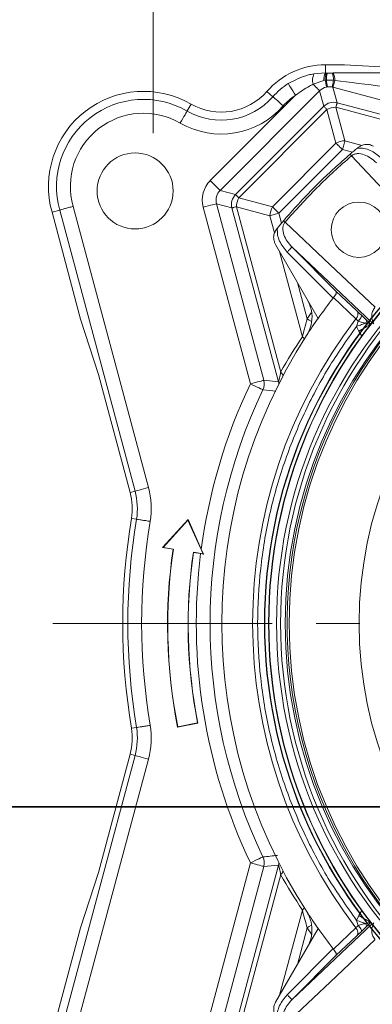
# Model space of a CAD drawing. Header units: centimetres. Extents: x -16053 to 7031, y -7778 to 254.
# Tile 90 of 256: x -12656.28 to -12651.18, y -771.18 to -756.95. Entities that reach past the tile are written whole.
import ezdxf

# ---------------------------------------------------------------- set-up
doc = ezdxf.new("R2010")
doc.units = ezdxf.units.CM
doc.header["$MEASUREMENT"] = 0
doc.linetypes.add('CENTER', pattern=[50.8, 31.75, -6.35, 6.35, -6.35])
doc.layers.get('0').update_dxf_attribs({"linetype": 'CONTINUOUS'})
doc.layers.add('DLXLUM02', color=3, linetype='CONTINUOUS')
doc.layers.add('T -  urządzenia', color=20, linetype='CONTINUOUS', lineweight=25)
doc.layers.add('T - armatura', color=250, linetype='CONTINUOUS', lineweight=30)

# ---------------------------------------------------------------- blocks, each defined once
blk = doc.blocks.new('G$C54C5291B')
at = {"layer": 'T - armatura', "lineweight": 15}
blk.add_line((9.922, 62.714), (9.922, 66.336), dxfattribs=at)
at = {"layer": 'T - armatura', "linetype": 'Continuous', "lineweight": 15}
for p, q in [((12.415, 63.703), (12.415, 63.585)), ((12.415, 63.703), (12.69, 63.703)), ((13.39, 63.666), (12.69, 63.703)), ((12.249, 63.572), (12.415, 63.585)), ((12.415, 63.585), (12.43, 63.584)), ((12.43, 63.584), (12.442, 63.584)), ((12.442, 63.584), (12.512, 63.584)), ((12.512, 63.584), (12.525, 63.585)), ((12.389, 63.478), (12.235, 63.422)), ((12.41, 63.481), (12.389, 63.478)), ((12.429, 63.483), (12.41, 63.481)), ((12.532, 63.481), (12.429, 63.483)), ((12.443, 63.384), (12.43, 63.381)), ((12.523, 63.379), (12.583, 63.155)), ((15.076, 62.695), (12.523, 63.379)), ((12.55, 63.478), (12.532, 63.481)), ((10.749, 62.028), (11.983, 63.262)), ((12.33, 63.327), (10.89, 61.887)), ((11.567, 63.317), (11.654, 63.241)), ((12.39, 63.103), (12.33, 63.327)), ((10.472, 63.135), (10.414, 63.035)), ((11.114, 61.827), (12.39, 63.103)), ((12.566, 63.091), (12.696, 62.605)), ((14.957, 62.451), (12.566, 63.091)), ((12.583, 63.155), (15.096, 62.482)), ((12.437, 63.057), (11.161, 61.781)), ((12.567, 62.57), (12.437, 63.057)), ((11.647, 61.65), (12.567, 62.57)), ((12.696, 62.605), (12.948, 62.538)), ((12.662, 62.476), (11.742, 61.556)), ((12.804, 62.438), (12.662, 62.476)), ((12.79, 62.387), (12.771, 62.41)), ((10.89, 61.887), (11.114, 61.827)), ((8.764, 61.656), (9.853, 57.59)), ((11.33, 59.089), (10.646, 61.643)), ((11.062, 61.634), (10.839, 61.694)), ((10.839, 61.694), (11.523, 59.141)), ((11.612, 61.521), (11.126, 61.651)), ((11.126, 61.651), (11.767, 59.26)), ((11.161, 61.781), (11.647, 61.65)), ((8.459, 61.572), (8.571, 61.603)), ((8.873, 60.027), (8.459, 61.572)), ((9.66, 57.538), (8.571, 61.603)), ((11.736, 59.121), (11.062, 61.634)), ((11.678, 61.274), (11.612, 61.521)), ((11.742, 61.556), (11.78, 61.414)), ((11.807, 61.447), (11.83, 61.427)), ((11.693, 61.105), (12.309, 60.037)), ((12.081, 59.772), (11.751, 61.005)), ((12.526, 60.331), (11.86, 60.996)), ((11.931, 61.067), (12.566, 60.432)), ((13.088, 59.977), (11.931, 61.067)), ((12.009, 60.557), (12.15, 60.032)), ((12.566, 60.432), (12.87, 60.145)), ((12.531, 60.337), (12.526, 60.331)), ((12.856, 60.03), (12.531, 60.337)), ((12.15, 60.032), (12.208, 60.115)), ((12.936, 60.082), (13.003, 60.015)), ((9.131, 59.227), (8.873, 60.027)), ((12.886, 59.994), (12.865, 59.921)), ((13.003, 60.015), (13.05, 59.97)), ((13.061, 59.961), (13.074, 59.959)), ((12.865, 59.921), (12.897, 59.851)), ((12.939, 59.779), (12.897, 59.851)), ((9.589, 57.519), (9.131, 59.227)), ((11.523, 59.141), (11.736, 59.121)), ((9.589, 57.519), (9.66, 57.538)), ((10.427, 57.127), (10.059, 56.723)), ((10.426, 57.121), (10.066, 56.725)), ((10.426, 57.121), (10.427, 57.127)), ((10.646, 56.633), (10.426, 57.121)), ((10.619, 56.702), (10.427, 57.127)), ((10.066, 56.725), (10.059, 56.723)), ((10.059, 56.723), (10.21, 56.699)), ((10.066, 56.725), (10.214, 56.702)), ((10.214, 56.702), (10.21, 56.699)), ((10.652, 56.629), (10.619, 56.702)), ((10.504, 56.656), (10.507, 56.652)), ((10.504, 56.656), (10.646, 56.633)), ((10.507, 56.652), (10.61, 56.635)), ((10.61, 56.635), (10.652, 56.629)), ((10.646, 56.633), (10.652, 56.629)), ((10.275, 54.127), (10.57, 54.185)), ((10.278, 54.131), (10.275, 54.127)), ((10.278, 54.131), (10.566, 54.188)), ((10.566, 54.188), (10.57, 54.185)), ((8.571, 49.651), (9.66, 53.716)), ((9.131, 52.027), (9.589, 53.735)), ((9.589, 53.735), (9.66, 53.716)), ((9.853, 53.665), (8.764, 49.598)), ((10.646, 49.612), (11.33, 52.165)), ((11.523, 52.113), (10.839, 49.56)), ((11.062, 49.62), (11.736, 52.133)), ((11.736, 52.133), (11.523, 52.113)), ((8.873, 51.227), (9.131, 52.027)), ((11.767, 51.994), (11.126, 49.603)), ((11.751, 50.25), (12.081, 51.482)), ((12.897, 51.403), (12.865, 51.333)), ((12.897, 51.403), (12.939, 51.475)), ((11.931, 50.188), (13.088, 51.277)), ((12.865, 51.333), (12.886, 51.26)), ((13.05, 51.285), (13.003, 51.239)), ((13.062, 51.307), (13.05, 51.285)), ((13.074, 51.295), (13.061, 51.294)), ((8.459, 49.682), (8.873, 51.227)), ((12.309, 51.217), (11.693, 50.149)), ((12.15, 51.223), (12.009, 50.697)), ((12.212, 51.134), (12.15, 51.223)), ((12.531, 50.918), (12.856, 51.224)), ((12.87, 51.109), (12.566, 50.823)), ((13.003, 51.239), (12.936, 51.173)), ((11.86, 50.258), (12.526, 50.924)), ((12.566, 50.823), (11.931, 50.188)), ((12.526, 50.924), (12.531, 50.918))]:
    blk.add_line(p, q, dxfattribs=at)
at = {"layer": 'T - armatura', "linetype": 'CENTER', "lineweight": 15, "ltscale": 0.1}
blk.add_line((67.524, 55.627), (0, 55.627), dxfattribs=at)
at = {"layer": 'T - armatura', "linetype": 'Continuous', "lineweight": 15, "flags": 128}
for points in [[(11.983, 63.262), (11.963, 63.294), (11.944, 63.325), (11.926, 63.354), (11.91, 63.379), (11.896, 63.4), (11.886, 63.416), (11.88, 63.427), (11.877, 63.431)], [(12.33, 63.327), (12.328, 63.33), (12.322, 63.335), (12.313, 63.344), (12.302, 63.355), (12.288, 63.369), (12.272, 63.385), (12.255, 63.403), (12.235, 63.422)], [(12.43, 63.381), (12.43, 63.384), (12.429, 63.39), (12.427, 63.399), (12.424, 63.411), (12.421, 63.425), (12.418, 63.442), (12.414, 63.46), (12.41, 63.481)], [(12.511, 63.382), (12.512, 63.384), (12.513, 63.39), (12.515, 63.399), (12.517, 63.411), (12.52, 63.425), (12.524, 63.442), (12.528, 63.46), (12.532, 63.481)], [(12.523, 63.379), (12.524, 63.382), (12.525, 63.387), (12.528, 63.396), (12.531, 63.408), (12.535, 63.422), (12.539, 63.439), (12.544, 63.458), (12.55, 63.478)], [(11.805, 63.11), (11.776, 63.135), (11.749, 63.159), (11.724, 63.181), (11.701, 63.2), (11.682, 63.217), (11.668, 63.229), (11.659, 63.238), (11.654, 63.241)], [(12.39, 63.103), (12.392, 63.102), (12.394, 63.099), (12.398, 63.095), (12.404, 63.09), (12.41, 63.083), (12.418, 63.075), (12.427, 63.067), (12.437, 63.057)], [(12.566, 63.091), (12.57, 63.105), (12.573, 63.117), (12.576, 63.127), (12.578, 63.136), (12.58, 63.144), (12.582, 63.149), (12.583, 63.153), (12.583, 63.155)], [(10.314, 62.862), (10.333, 62.894), (10.351, 62.926), (10.368, 62.955), (10.383, 62.981), (10.395, 63.002), (10.405, 63.019), (10.411, 63.03), (10.414, 63.035)], [(12.567, 62.57), (12.577, 62.56), (12.588, 62.55), (12.599, 62.538), (12.611, 62.527), (12.623, 62.514), (12.636, 62.502), (12.649, 62.489), (12.662, 62.476)], [(12.662, 62.476), (12.666, 62.494), (12.671, 62.511), (12.676, 62.528), (12.68, 62.545), (12.685, 62.561), (12.689, 62.577), (12.693, 62.591), (12.696, 62.605)], [(12.79, 62.387), (13.404, 61.735), (14.017, 61.083)], [(10.89, 61.887), (10.886, 61.891), (10.877, 61.9), (10.864, 61.913), (10.846, 61.931), (10.825, 61.952), (10.801, 61.976), (10.776, 62.002), (10.749, 62.028)], [(11.114, 61.827), (11.115, 61.826), (11.118, 61.823), (11.122, 61.819), (11.128, 61.814), (11.134, 61.807), (11.142, 61.799), (11.151, 61.79), (11.161, 61.781)], [(10.839, 61.694), (10.833, 61.693), (10.821, 61.69), (10.803, 61.685), (10.779, 61.678), (10.75, 61.671), (10.717, 61.662), (10.682, 61.652), (10.646, 61.643)], [(11.062, 61.634), (11.064, 61.635), (11.068, 61.636), (11.074, 61.637), (11.081, 61.639), (11.09, 61.642), (11.1, 61.645), (11.113, 61.648), (11.126, 61.651)], [(11.647, 61.65), (11.657, 61.64), (11.668, 61.63), (11.679, 61.618), (11.691, 61.606), (11.703, 61.594), (11.716, 61.582), (11.729, 61.569), (11.742, 61.556)], [(11.612, 61.521), (11.626, 61.525), (11.641, 61.529), (11.656, 61.533), (11.672, 61.537), (11.689, 61.542), (11.706, 61.546), (11.724, 61.551), (11.742, 61.556)], [(13.134, 60.2), (12.482, 60.813), (11.83, 61.427)], [(12.216, 59.987), (12.211, 59.99), (12.181, 60.011), (12.15, 60.032)], [(12.108, 59.735), (12.096, 59.753), (12.081, 59.772)], [(11.523, 59.141), (11.517, 59.14), (11.505, 59.136), (11.487, 59.131), (11.463, 59.125), (11.434, 59.117), (11.401, 59.109), (11.366, 59.099), (11.33, 59.089)], [(11.51, 59.003), (11.505, 59.006), (11.494, 59.011), (11.477, 59.019), (11.454, 59.03), (11.427, 59.043), (11.397, 59.057), (11.364, 59.073), (11.33, 59.089)], [(11.741, 59.09), (11.74, 59.103), (11.736, 59.121)], [(11.696, 58.984), (11.612, 58.993), (11.51, 59.003)], [(9.853, 57.59), (9.817, 57.58), (9.782, 57.571), (9.749, 57.562), (9.72, 57.554), (9.696, 57.548), (9.678, 57.543), (9.666, 57.539), (9.66, 57.538)], [(9.61, 57.145), (9.649, 57.138), (9.683, 57.133)], [(9.61, 54.11), (9.649, 54.116), (9.683, 54.121)], [(9.853, 53.665), (9.817, 53.674), (9.782, 53.684), (9.749, 53.693), (9.72, 53.7), (9.696, 53.707), (9.678, 53.712), (9.666, 53.715), (9.66, 53.716)], [(11.51, 52.251), (11.505, 52.249), (11.494, 52.243), (11.477, 52.235), (11.454, 52.224), (11.427, 52.211), (11.397, 52.197), (11.364, 52.181), (11.33, 52.165)], [(11.523, 52.113), (11.517, 52.115), (11.505, 52.118), (11.487, 52.123), (11.463, 52.129), (11.434, 52.137), (11.401, 52.146), (11.366, 52.155), (11.33, 52.165)], [(11.741, 52.164), (11.74, 52.151), (11.736, 52.133)], [(12.108, 51.519), (12.096, 51.501), (12.081, 51.482)], [(12.211, 51.264), (12.181, 51.244), (12.15, 51.223)], [(11.83, 49.827), (12.482, 50.441), (13.134, 51.054)]]:
    blk.add_lwpolyline(points, dxfattribs=at)
at = {"layer": 'T - armatura', "linetype": 'Continuous', "lineweight": 15}
for centre, radius in [((18.602, 55.627), 7.07), ((18.602, 55.627), 7.065), ((18.661, 55.627), 7.07), ((18.661, 55.627), 7.065), ((18.602, 55.627), 6.895), ((18.661, 55.627), 6.895), ((9.661, 61.879), 0.55), ((18.602, 55.627), 6.77), ((18.661, 55.627), 6.77), ((12.898, 61.319), 0.4), ((18.661, 55.627), 5.759)]:
    blk.add_circle(centre, radius, dxfattribs=at)
for centre, radius, start, end in [((12.415, 62.577), 1.126, 90, 138.8902), ((12.449, 63.478), 0.221, 154.7802, 194.8403), ((12.577, 63.488), 0.188, 149.2822, 183.2485), ((12.631, 63.492), 0.221, 155.2438, 182.8259), ((12.733, 63.494), 0.304, 162.7693, 182.1235), ((12.308, 63.492), 0.224, 357.2064, 24.3515), ((12.357, 63.489), 0.193, 356.8149, 29.7028), ((12.415, 62.577), 1.01, 122.2388, 138.8902), ((20.37, 64.597), 8.019, 187.9865, 188.7036), ((9.784, 61.943), 1.376, 60.0257, 195.63), ((10.908, 63.892), 0.99, 240.0257, 318.8902), ((10.908, 63.892), 0.874, 240.0257, 318.8902), ((12.415, 62.577), 0.81, 122.2388, 138.8902), ((9.784, 61.943), 1.26, 60.0257, 195.6583), ((10.908, 63.892), 1.19, 240.0257, 318.8902), ((12.532, 62.961), 0.2, 75.097, 134.903), ((12.582, 62.773), 0.318, 92.8706, 117.129), ((9.784, 61.943), 1.06, 60.0257, 195.7176), ((12.712, 62.287), 0.318, 92.8708, 117.1288), ((18.59, 55.627), 8.936, 129.6744, 129.7432), ((18.661, 55.627), 6.8, 104.3443, 224.2618), ((11.256, 61.686), 0.2, 135.0966, 194.9034), ((11.444, 61.635), 0.318, 152.871, 177.1294), ((11.93, 61.505), 0.318, 152.8713, 177.1286), ((18.59, 55.627), 8.936, 140.2568, 140.3256), ((18.59, 55.627), 7.674, 142.2027, 144.9275), ((18.59, 55.627), 7.229, 142.4772, 217.5228), ((18.59, 55.627), 7.675, 144.9263, 147.1804), ((12.99, 59.89), 0.1, 38.3802, 44.9462), ((18.59, 55.627), 7.675, 147.1804, 212.8196), ((11.608, 59.1), 0.225, 29.6181, 45.2038), ((18.59, 55.627), 8.044, 154.5056, 172.3222), ((11.329, 59.089), 0.2, 334.5649, 14.9408), ((18.59, 55.627), 7.844, 154.5056, 205.4944), ((8.704, 57.282), 0.916, 351.3885, 15), ((8.704, 57.282), 0.99, 351.3512, 15), ((8.704, 57.282), 1.19, 351.2677, 15), ((18.59, 55.627), 9.108, 170.4093, 189.5907), ((18.59, 55.627), 9.034, 170.4054, 189.5946), ((18.59, 55.627), 8.834, 170.3952, 189.6048), ((17.699, 55.602), 7.568, 171.6648, 191.2331), ((17.699, 55.602), 7.565, 171.6387, 191.2067), ((17.684, 55.601), 7.257, 171.6447, 191.2294), ((17.684, 55.601), 7.254, 171.6726, 191.257), ((18.59, 55.627), 8.044, 172.7994, 205.4944), ((8.704, 53.973), 0.916, 345, 8.6115), ((8.704, 53.973), 0.99, 345, 8.6488), ((8.704, 53.973), 1.19, 345, 8.7323), ((7.244, 94.916), 42.878, 275.71, 275.9951), ((11.329, 52.165), 0.2, 345.0592, 25.4351), ((11.608, 52.154), 0.225, 314.7962, 330.3819), ((18.59, 55.627), 7.675, 212.8196, 215.0737), ((12.99, 51.364), 0.1, 315.0534, 321.6275), ((18.59, 55.627), 7.674, 215.0725, 217.7973)]:
    blk.add_arc(centre, radius, start, end, dxfattribs=at)
for centre, major_axis, ratio, start_param, end_param in [((13.341, 63.566), (-1.547, 0.001), 0.013529, 4.762977, 5.267912), ((12.472, 63.185), (0.052, -0.194), 0.994545, 3.085934, 3.6644), ((12.472, 63.185), (0.052, -0.194), 0.994545, 2.618785, 2.678633), ((13.341, 63.366), (-1.496, 0.194), 0.007121, 4.765641, 5.270576), ((11.033, 61.746), (0.387, -0.104), 0.998174, 2.618785, 3.6644), ((11.033, 61.746), (-0.194, 0.052), 0.994545, 5.760378, 6.805993), ((18.374, 55.569), (-7.314, -1.96), 0.998886, 5.432056, 5.511452), ((18.374, 55.685), (-7.314, 1.96), 0.998886, 0.771734, 0.851129)]:
    blk.add_ellipse(centre, major_axis=major_axis, ratio=ratio, start_param=start_param, end_param=end_param, dxfattribs=at)
for points, knots in [([(11.877, 63.431), (11.972, 63.481), (12.092, 63.544), (12.222, 63.567), (12.249, 63.572)], [0, 0, 0, 0, 0.792785, 1, 1, 1, 1]), ([(12.235, 63.422), (12.218, 63.413), (12.129, 63.37), (12.048, 63.31), (11.983, 63.262)], [0, 0, 0, 0, 0.1944159, 1, 1, 1, 1]), ([(12.511, 63.382), (12.511, 63.382), (12.489, 63.386), (12.466, 63.385), (12.443, 63.384)], [0, 0, 0, 0, 0.02202, 1, 1, 1, 1]), ([(12.771, 62.41), (12.788, 62.425), (12.823, 62.455), (12.859, 62.484), (12.877, 62.499)], [0, 0, 0, 0, 0.499993, 1, 1, 1, 1]), ([(12.877, 62.499), (12.909, 62.499), (12.973, 62.5), (13.097, 62.459), (13.171, 62.398), (13.221, 62.357)], [0, 0, 0, 0, 0.24949, 0.500397, 1, 1, 1, 1]), ([(13.112, 62.525), (13.092, 62.534), (13.051, 62.553), (12.982, 62.553), (12.925, 62.535), (12.896, 62.514), (12.885, 62.505)], [0, 0, 0, 0, 0.277055, 0.554149, 0.831202, 1, 1, 1, 1]), ([(11.807, 61.447), (11.825, 61.467), (11.914, 61.57), (12.041, 61.71), (12.228, 61.905), (12.382, 62.058), (12.576, 62.239), (12.694, 62.342), (12.771, 62.41)], [0, 0, 0, 0, 0.05955, 0.297786, 0.41689, 0.655126, 0.77423, 1, 1, 1, 1]), ([(12.79, 62.387), (12.621, 62.236), (12.283, 61.934), (11.981, 61.596), (11.83, 61.427)], [0, 0, 0, 0, 0.500054, 1, 1, 1, 1]), ([(13.151, 62.286), (13.124, 62.311), (13.071, 62.358), (12.977, 62.407), (12.893, 62.423), (12.829, 62.412), (12.803, 62.395), (12.79, 62.387)], [0, 0, 0, 0, 0.270049, 0.532525, 0.777188, 0.891552, 1, 1, 1, 1]), ([(8.764, 61.656), (8.761, 61.655), (8.75, 61.652), (8.718, 61.643), (8.668, 61.63), (8.617, 61.616), (8.581, 61.606), (8.574, 61.604), (8.571, 61.603)], [0, 0, 0, 0, 0.026435, 0.111701, 0.33378, 0.555856, 0.777929, 1, 1, 1, 1]), ([(11.807, 61.447), (11.793, 61.429), (11.763, 61.394), (11.733, 61.358), (11.719, 61.341)], [0, 0, 0, 0, 0.499995, 1, 1, 1, 1]), ([(11.83, 61.427), (11.822, 61.414), (11.805, 61.389), (11.795, 61.325), (11.811, 61.241), (11.859, 61.147), (11.907, 61.094), (11.931, 61.067)], [0, 0, 0, 0, 0.108449, 0.222813, 0.467476, 0.729952, 1, 1, 1, 1]), ([(11.712, 61.332), (11.699, 61.314), (11.674, 61.276), (11.662, 61.209), (11.67, 61.15), (11.687, 61.117), (11.693, 61.105)], [0, 0, 0, 0, 0.277054, 0.554149, 0.831201, 1, 1, 1, 1]), ([(11.86, 60.996), (11.82, 61.046), (11.758, 61.121), (11.718, 61.245), (11.718, 61.309), (11.719, 61.341)], [0, 0, 0, 0, 0.499603, 0.75051, 1, 1, 1, 1]), ([(11.86, 60.996), (11.87, 61.005), (11.888, 61.023), (11.911, 61.047), (11.927, 61.063), (11.93, 61.066), (11.931, 61.067)], [0, 0, 0, 0, 0.249995, 0.499992, 0.749999, 1, 1, 1, 1]), ([(12.566, 60.432), (12.569, 60.427), (12.574, 60.418), (12.569, 60.394), (12.555, 60.365), (12.539, 60.346), (12.531, 60.337)], [0, 0, 0, 0, 0.251101, 0.501512, 0.762072, 1, 1, 1, 1]), ([(12.153, 60.307), (12.177, 60.256), (12.223, 60.153), (12.223, 59.981), (12.184, 59.859), (12.148, 59.799), (12.141, 59.787)], [0, 0, 0, 0, 0.307501, 0.615025, 0.922622, 1, 1, 1, 1]), ([(12.856, 60.03), (12.864, 60.042), (12.88, 60.064), (12.887, 60.098), (12.883, 60.126), (12.874, 60.139), (12.87, 60.145)], [0, 0, 0, 0, 0.2798464, 0.5592179, 0.7795555, 1, 1, 1, 1]), ([(12.87, 60.145), (12.879, 60.136), (12.899, 60.118), (12.923, 60.094), (12.936, 60.082)], [0, 0, 0, 0, 0.499989, 1, 1, 1, 1]), ([(12.936, 60.082), (12.937, 60.077), (12.939, 60.069), (12.927, 60.045), (12.909, 60.019), (12.894, 60.003), (12.886, 59.994)], [0, 0, 0, 0, 0.279836, 0.559154, 0.779526, 1, 1, 1, 1]), ([(13.129, 60.193), (13.116, 60.175), (13.092, 60.138), (13.082, 60.071), (13.089, 60.017), (13.101, 59.984), (13.109, 59.967), (13.111, 59.961), (13.113, 59.959)], [0, 0, 0, 0, 0.247125, 0.497379, 0.750578, 0.875649, 0.937385, 1, 1, 1, 1]), ([(12.081, 59.772), (12.091, 59.81), (12.113, 59.893), (12.137, 59.983), (12.15, 60.032)], [0, 0, 0, 0, 0.447714, 1, 1, 1, 1]), ([(12.856, 60.03), (12.861, 60.025), (12.87, 60.015), (12.881, 60.002), (12.886, 59.994)], [0, 0, 0, 0, 0.477267, 1, 1, 1, 1]), ([(13, 59.968), (12.991, 59.965), (12.972, 59.958), (12.939, 59.947), (12.903, 59.934), (12.877, 59.926), (12.865, 59.921)], [0, 0, 0, 0, 0.250034, 0.499953, 0.749977, 1, 1, 1, 1]), ([(13, 59.968), (12.983, 59.97), (12.949, 59.975), (12.908, 59.988), (12.886, 59.994)], [0, 0, 0, 0, 0.4804913, 1, 1, 1, 1]), ([(12.897, 59.851), (12.915, 59.862), (12.952, 59.883), (13.001, 59.912), (13.041, 59.935), (13.055, 59.943), (13.062, 59.947)], [0, 0, 0, 0, 0.250001, 0.5, 0.749998, 1, 1, 1, 1]), ([(13.003, 60.015), (13.006, 60.009), (13.012, 59.997), (13.004, 59.977), (13, 59.968)], [0, 0, 0, 0, 0.5591155, 1, 1, 1, 1]), ([(13.062, 59.947), (13.054, 59.95), (13.038, 59.955), (13.012, 59.964), (13, 59.968)], [0, 0, 0, 0, 0.512321, 1, 1, 1, 1]), ([(13.061, 59.961), (13.06, 59.961), (13.06, 59.961), (13.057, 59.964), (13.053, 59.967), (13.05, 59.97)], [0, 0, 0, 0, 0.221333, 0.455235, 1, 1, 1, 1]), ([(13.05, 59.97), (13.053, 59.966), (13.059, 59.959), (13.061, 59.951), (13.062, 59.947)], [0, 0, 0, 0, 0.559843, 1, 1, 1, 1]), ([(12.865, 59.921), (12.724, 59.722), (12.44, 59.318), (12.092, 58.655), (11.805, 57.947), (11.593, 57.197), (11.463, 56.419), (11.419, 55.627), (11.463, 54.836), (11.593, 54.057), (11.805, 53.308), (12.092, 52.599), (12.44, 51.936), (12.724, 51.533), (12.865, 51.333)], [0, 0, 0, 0, 0.079523, 0.160678, 0.243365, 0.328299, 0.413888, 0.5, 0.586107, 0.671696, 0.756635, 0.839317, 0.920475, 1, 1, 1, 1]), ([(11.736, 59.121), (11.737, 59.122), (11.738, 59.123), (11.743, 59.14), (11.752, 59.183), (11.761, 59.231), (11.767, 59.26)], [0, 0, 0, 0, 0.138255, 0.238659, 0.538126, 1, 1, 1, 1]), ([(9.88, 57.101), (9.878, 57.102), (9.866, 57.103), (9.833, 57.109), (9.782, 57.117), (9.73, 57.125), (9.693, 57.131), (9.686, 57.132), (9.683, 57.133)], [0, 0, 0, 0, 0.023973, 0.111703, 0.333786, 0.555858, 0.777929, 1, 1, 1, 1]), ([(9.88, 54.153), (9.878, 54.153), (9.866, 54.151), (9.833, 54.146), (9.782, 54.137), (9.73, 54.129), (9.693, 54.123), (9.686, 54.122), (9.683, 54.121)], [0, 0, 0, 0, 0.023973, 0.111703, 0.333786, 0.555858, 0.777929, 1, 1, 1, 1]), ([(11.767, 51.994), (11.761, 52.024), (11.752, 52.071), (11.742, 52.116), (11.738, 52.132), (11.736, 52.133), (11.736, 52.133)], [0, 0, 0, 0, 0.462797, 0.748802, 0.894237, 1, 1, 1, 1]), ([(12.15, 51.223), (12.139, 51.264), (12.115, 51.353), (12.093, 51.437), (12.081, 51.482)], [0, 0, 0, 0, 0.4654463, 1, 1, 1, 1]), ([(12.141, 51.468), (12.166, 51.417), (12.218, 51.317), (12.226, 51.145), (12.193, 51.021), (12.16, 50.96), (12.153, 50.947)], [0, 0, 0, 0, 0.307501, 0.615025, 0.922622, 1, 1, 1, 1]), ([(13.062, 51.307), (13.055, 51.311), (13.041, 51.32), (13.001, 51.343), (12.952, 51.371), (12.915, 51.392), (12.897, 51.403)], [0, 0, 0, 0, 0.2499999, 0.4999981, 0.7499995, 1, 1, 1, 1]), ([(12.886, 51.26), (12.881, 51.253), (12.87, 51.239), (12.861, 51.229), (12.856, 51.224)], [0, 0, 0, 0, 0.522733, 1, 1, 1, 1]), ([(12.865, 51.333), (12.877, 51.329), (12.903, 51.32), (12.939, 51.308), (12.972, 51.296), (12.991, 51.29), (13, 51.287)], [0, 0, 0, 0, 0.2500202, 0.5000435, 0.7499581, 1, 1, 1, 1]), ([(12.886, 51.26), (12.908, 51.267), (12.949, 51.28), (12.983, 51.284), (13, 51.287)], [0, 0, 0, 0, 0.52003, 1, 1, 1, 1]), ([(12.936, 51.173), (12.937, 51.177), (12.939, 51.185), (12.927, 51.21), (12.909, 51.236), (12.894, 51.252), (12.886, 51.26)], [0, 0, 0, 0, 0.279836, 0.559154, 0.779527, 1, 1, 1, 1]), ([(13, 51.287), (13.012, 51.291), (13.038, 51.299), (13.054, 51.305), (13.062, 51.307)], [0, 0, 0, 0, 0.487784, 1, 1, 1, 1]), ([(13, 51.287), (13.004, 51.275), (13.012, 51.255), (13.006, 51.244), (13.003, 51.239)], [0, 0, 0, 0, 0.559108, 1, 1, 1, 1]), ([(13.05, 51.285), (13.053, 51.287), (13.057, 51.291), (13.06, 51.293), (13.06, 51.294), (13.061, 51.294)], [0, 0, 0, 0, 0.544755, 0.778706, 1, 1, 1, 1]), ([(13.113, 51.296), (13.111, 51.293), (13.109, 51.288), (13.102, 51.272), (13.09, 51.238), (13.082, 51.184), (13.091, 51.117), (13.116, 51.079), (13.129, 51.061)], [0, 0, 0, 0, 0.061958, 0.122868, 0.249046, 0.502782, 0.752972, 1, 1, 1, 1]), ([(12.87, 51.109), (12.875, 51.117), (12.886, 51.134), (12.886, 51.167), (12.875, 51.198), (12.863, 51.215), (12.856, 51.224)], [0, 0, 0, 0, 0.2798574, 0.5592184, 0.7795704, 1, 1, 1, 1]), ([(12.936, 51.173), (12.923, 51.161), (12.899, 51.137), (12.879, 51.118), (12.87, 51.109)], [0, 0, 0, 0, 0.500007, 1, 1, 1, 1]), ([(12.531, 50.918), (12.539, 50.908), (12.555, 50.889), (12.569, 50.86), (12.574, 50.836), (12.569, 50.827), (12.566, 50.823)], [0, 0, 0, 0, 0.237911, 0.49849, 0.7489, 1, 1, 1, 1]), ([(11.719, 49.914), (11.718, 49.946), (11.718, 50.01), (11.758, 50.134), (11.82, 50.208), (11.86, 50.258)], [0, 0, 0, 0, 0.2494894, 0.5003967, 1, 1, 1, 1]), ([(11.931, 50.188), (11.93, 50.189), (11.927, 50.191), (11.911, 50.208), (11.888, 50.231), (11.87, 50.249), (11.86, 50.258)], [0, 0, 0, 0, 0.250001, 0.500008, 0.750004, 1, 1, 1, 1]), ([(11.693, 50.149), (11.683, 50.129), (11.665, 50.088), (11.665, 50.019), (11.683, 49.962), (11.704, 49.933), (11.712, 49.922)], [0, 0, 0, 0, 0.277056, 0.554149, 0.831203, 1, 1, 1, 1]), ([(11.931, 50.188), (11.907, 50.161), (11.859, 50.108), (11.811, 50.014), (11.795, 49.93), (11.805, 49.866), (11.822, 49.84), (11.83, 49.827)], [0, 0, 0, 0, 0.270047, 0.532524, 0.777188, 0.891552, 1, 1, 1, 1])]:
    blk.add_open_spline(points, degree=3, knots=knots, dxfattribs=at)
blk = doc.blocks.new('*U309')
for p, q in [((31, 3.6), (-31, 3.6)), ((31, 3.6), (-31, 3.6)), ((-31, 3.6), (31, 3.6)), ((-31, 3.6), (31, 3.6))]:
    blk.add_line(p, q)

msp = doc.modelspace()

# ---------------------------------------------------------------- block references
at = {"layer": 'DLXLUM02', "xscale": 1.25, "yscale": 1.25, "zscale": 1.25}
msp.add_blockref('*U309', (-12637.361, -772.83), dxfattribs=at)
at = {"layer": 'T -  urządzenia', "linetype": 'ByBlock'}
msp.add_blockref('G$C54C5291B', (-12664.274, -821.304), dxfattribs=at)

doc.saveas('drawing.dxf')
